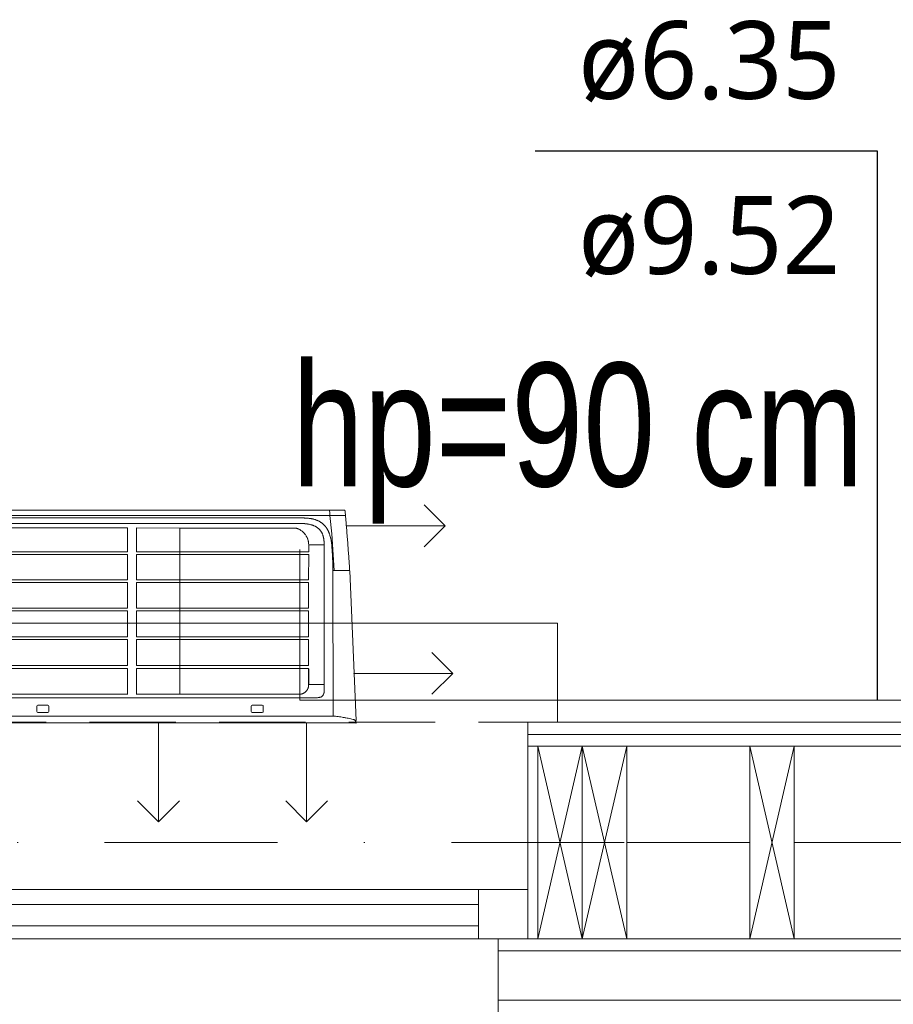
# Model space of a CAD drawing. Header units: inches. Extents: x 57112 to 98566, y -51777 to -16564.
# Tile 93 of 138: x 76750 to 76838, y -20761 to -20662. Entities that reach past the tile are written whole.
import ezdxf
from ezdxf.enums import TextEntityAlignment as Align

# ---------------------------------------------------------------- set-up
doc = ezdxf.new("R2010")
doc.units = ezdxf.units.IN
doc.header["$MEASUREMENT"] = 0
doc.linetypes.add('DASHDOT', pattern=[1, 0.5, -0.25, 0, -0.25])
doc.linetypes.add('HIDDEN', pattern=[0.375, 0.25, -0.125])
doc.layers.get('0').update_dxf_attribs({"color": 251, "lineweight": 0})
for name, color, linetype, lineweight in [('DVM_INDOOR', 7, 'Continuous', 0), ('DVM_PIPE', 3, 'Continuous', 0), ('DVM_UNIT_BP', 7, 'Continuous', 0), ('DVM_UNIT_DP', 4, 'Continuous', 0), ('DVM_UNIT_LP', 3, 'Continuous', 0), ('p-- ocieplenie-w.zew', 251, 'Continuous', 0), ('p--konst-słupy', 251, 'Continuous', 0), ('p--ocieplenie w.wew.', 251, 'Continuous', 0), ('p--okna', 251, 'Continuous', 0), ('p--opis okna', 251, 'Continuous', 0), ('p--osie konstr', 250, 'DASHDOT', 15), ('p--płyta GK', 251, 'Continuous', 0), ('p--ściana szkielet', 251, 'Continuous', 0)]:
    doc.layers.add(name, color=color, linetype=linetype, lineweight=lineweight)
doc.layers.add('DVM_LEGEND', color=7, linetype='Continuous')
doc.styles.add('1-100', font='arial.ttf', dxfattribs={"width": 0.75, "height": 18})
doc.styles.add('DVM_DEFAULT', font='malgun.ttf')
doc.linetypes.add('BATTING', pattern='A,0.0001,-0.1,[134,ltypeshp.shx,S=0.1,R=0,X=-0.1,Y=0],-0.2,[134,ltypeshp.shx,S=0.1,R=180,X=0.1,Y=0],-0.1', length=0.4001)

# ---------------------------------------------------------------- blocks, each defined once
blk = doc.blocks.new('DVM_DP_VEC')
at = {"layer": 'DVM_UNIT_DP', "color": 0}
blk.add_line((0, 0), (100, 0), dxfattribs=at)
blk.add_lwpolyline([(78.79, 21.21), (100, 0), (78.79, -21.21)], dxfattribs=at)
blk.add_point((0, 0), dxfattribs=at)
blk = doc.blocks.new('DVM_LP_VEC')
at = {"layer": 'DVM_UNIT_LP', "color": 0}
blk.add_line((0, 0), (100, 0), dxfattribs=at)
blk.add_lwpolyline([(78.79, 21.21), (100, 0), (78.79, -21.21)], dxfattribs=at)
blk.add_point((0, 0), dxfattribs=at)
blk = doc.blocks.new('RAC_ID_WM_AIRISE_WF_820X299X215_WF_T_BL')
at = {"layer": 'DVM_INDOOR', "color": 0}
for p, q in [((-408.99, 0), (408.99, 0)), ((-386.68, -6.99), (386.68, -6.99)), ((386.66, -154.1), (386.68, -6.99)), ((410.01, -2.58), (403.6, -153.84)), ((86.89, -11.7), (86.89, -16.93)), ((87.89, -10.7), (98.12, -10.7)), ((98.12, -17.93), (87.89, -17.93)), ((99.12, -11.7), (99.12, -16.93)), ((303.9, -11.7), (303.9, -16.93)), ((304.9, -10.7), (315.13, -10.7)), ((315.13, -17.93), (304.9, -17.93)), ((316.13, -11.7), (316.13, -16.93)), ((-367.29, -25.3), (367.29, -25.3)), ((178.75, -29.12), (61.86, -29.06)), ((178.75, -28.85), (178.75, -55.21)), ((187.68, -55.21), (187.68, -28.86)), ((354.5, -29.21), (187.68, -29.12)), ((231.48, -29.15), (231.47, -197.37)), ((354.5, -29.21), (231.48, -29.21)), ((362.04, -55.21), (362.04, -38.77)), ((377.73, -38.77), (362.05, -38.81)), ((377.73, -38.77), (377.73, -180.19)), ((61.86, -55.21), (178.75, -55.21)), ((61.86, -57.98), (178.75, -57.98)), ((178.75, -57.98), (178.75, -84.46)), ((187.68, -55.21), (362.04, -55.21)), ((187.68, -84.46), (187.68, -57.98)), ((187.68, -57.98), (362.04, -57.98)), ((362.04, -84.46), (362.04, -57.98)), ((61.86, -84.46), (178.75, -84.46)), ((61.86, -87.23), (178.75, -87.23)), ((178.75, -87.23), (178.75, -113.49)), ((187.68, -84.46), (362.04, -84.46)), ((187.68, -113.49), (187.68, -87.23)), ((187.68, -87.23), (362.04, -87.23)), ((362.04, -113.49), (362.04, -87.23)), ((61.86, -113.49), (178.75, -113.49)), ((61.86, -116.25), (178.75, -116.25)), ((178.75, -116.25), (178.75, -142.18)), ((187.68, -113.49), (362.04, -113.49)), ((187.68, -142.18), (187.68, -116.25)), ((187.68, -116.25), (362.04, -116.25)), ((362.04, -142.18), (362.04, -116.25)), ((61.86, -142.18), (178.75, -142.18)), ((61.86, -144.94), (178.75, -144.94)), ((178.75, -144.94), (178.76, -170.4)), ((187.68, -142.18), (362.04, -142.18)), ((187.68, -170.4), (187.68, -144.94)), ((187.68, -144.94), (362.04, -144.94)), ((362.05, -170.4), (362.04, -144.94)), ((385.51, -191.33), (387.69, -154.4)), ((400.12, -154.1), (386.66, -154.1)), ((403.24, -154.4), (386.67, -154.4)), ((403.32, -154.12), (400.83, -154.13)), ((403.54, -154.72), (403.54, -154.72)), ((61.86, -170.4), (178.76, -170.4)), ((61.86, -173.15), (178.76, -173.15)), ((178.76, -173.15), (178.76, -197.41)), ((187.68, -170.4), (362.05, -170.4)), ((187.68, -197.4), (187.68, -173.15)), ((187.68, -173.15), (362.05, -173.15)), ((362.05, -180.17), (362.05, -173.15)), ((377.73, -180.19), (362.05, -180.17)), ((178.76, -197.41), (61.86, -197.5)), ((347.93, -197.27), (187.68, -197.4)), ((231.47, -197.27), (347.32, -197.27)), ((383.63, -210.08), (385.51, -191.33)), ((383.19, -215.48), (-383.2, -215.48)), ((344.36, -210.08), (-46.19, -210.08)), ((344.36, -210.08), (399.34, -210.08)), ((383.2, -214.37), (383.19, -215.48)), ((383.19, -215.48), (397.5, -215.48))]:
    blk.add_line(p, q, dxfattribs=at)
for centre, start, end in [((87.89, -11.7), 90, 179.99991), ((87.89, -16.93), 180.00393, 270), ((98.12, -11.7), 0.00009, 90), ((98.12, -16.93), 270, 359.99607), ((304.9, -11.7), 90, 179.99991), ((304.9, -16.93), 180.00393, 270), ((315.13, -11.7), 0.00009, 90), ((315.13, -16.93), 270, 359.99607)]:
    blk.add_arc(centre, 1, start, end, dxfattribs=at)
for start_param, end_param in [(5.169356, 6.282203), (6.282209, 6.603456)]:
    blk.add_ellipse((403.3, -153.82), major_axis=(0.278, -0.113), ratio=1, start_param=start_param, end_param=end_param, dxfattribs=at)
for points, knots in [([(407.01, -3.58), (405.4, -3.97), (403.77, -4.34), (401.3, -4.86), (400.47, -5.02), (399.21, -5.26), (398.58, -5.37), (397.95, -5.49), (397.52, -5.56), (397.31, -5.6), (395.4, -5.92), (393.69, -6.17), (390.23, -6.63), (388.49, -6.82), (386.68, -6.99)], [0, 0, 0, 0, 0.25, 0.25, 0.375, 0.375, 0.4375, 0.46875, 0.46875, 0.5, 0.5, 0.75, 0.75, 1, 1, 1, 1]), ([(409.16, -2.58), (409.03, -2.68), (408.89, -2.78), (408.58, -2.98), (408.41, -3.07), (408.19, -3.17), (408.14, -3.19), (408.05, -3.23), (408, -3.25), (407.85, -3.31), (407.75, -3.35), (407.45, -3.46), (407.23, -3.52), (407.01, -3.58)], [0, 0, 0, 0, 0.25, 0.25, 0.5, 0.5, 0.5625, 0.5625, 0.625, 0.625, 0.75, 0.75, 1, 1, 1, 1]), ([(409.38, -0.97), (409.43, -1.1), (409.47, -1.24), (409.5, -1.51), (409.5, -1.64), (409.48, -1.8), (409.48, -1.81), (409.47, -1.85), (409.46, -1.9), (409.45, -1.95), (409.42, -2.05), (409.37, -2.18), (409.31, -2.31), (409.24, -2.44), (409.2, -2.51), (409.16, -2.57)], [0, 0, 0, 0, 0.25, 0.25, 0.5, 0.5, 0.53125, 0.53125, 0.5625, 0.625, 0.625, 0.75, 0.875, 0.875, 1, 1, 1, 1]), ([(362.05, -38.77), (362.05, -38.7), (362.04, -38.63), (362.04, -38.49), (362.04, -38.42), (362.03, -38.22), (362.02, -38.08), (361.99, -37.67), (361.96, -37.4), (361.87, -36.86), (361.82, -36.59), (361.72, -36.18), (361.69, -36.05), (361.63, -35.85), (361.62, -35.78), (361.58, -35.65), (361.47, -35.32), (361.35, -35), (361.14, -34.5), (361.02, -34.25), (360.76, -33.77), (360.62, -33.53), (360.44, -33.24), (360.4, -33.19), (360.32, -33.07), (360.28, -33.02), (360.16, -32.85), (360.08, -32.74), (359.82, -32.41), (359.64, -32.21), (359.36, -31.91), (359.26, -31.81), (359.07, -31.62), (358.97, -31.53), (358.66, -31.26), (358.45, -31.09), (358.17, -30.88), (358.11, -30.84), (358, -30.76), (357.83, -30.64), (357.66, -30.53), (357.31, -30.32), (357.07, -30.18), (356.58, -29.93), (356.33, -29.82), (355.82, -29.61), (355.56, -29.52), (355.23, -29.41), (355.17, -29.39), (355.04, -29.35), (354.84, -29.3), (354.64, -29.25), (354.5, -29.21)], [0, 0, 0, 0, 0.015625, 0.015625, 0.03125, 0.03125, 0.0625, 0.0625, 0.125, 0.125, 0.1875, 0.1875, 0.21875, 0.21875, 0.234375, 0.234375, 0.25, 0.3125, 0.3125, 0.375, 0.375, 0.4375, 0.4375, 0.453125, 0.453125, 0.46875, 0.46875, 0.5, 0.5, 0.5625, 0.5625, 0.59375, 0.59375, 0.625, 0.625, 0.6875, 0.6875, 0.703125, 0.703125, 0.71875, 0.75, 0.75, 0.8125, 0.8125, 0.875, 0.875, 0.9375, 0.9375, 0.953125, 0.953125, 0.96875, 1, 1, 1, 1]), ([(367.29, -25.3), (367.92, -25.3), (368.54, -25.32), (369.33, -25.38), (369.48, -25.4), (369.8, -25.42), (369.95, -25.44), (370.42, -25.49), (370.73, -25.53), (371.35, -25.61), (371.66, -25.66), (372.28, -25.76), (372.59, -25.81), (373.21, -25.93), (373.52, -25.99), (373.98, -26.08), (374.13, -26.11), (374.36, -26.16), (374.44, -26.18), (374.55, -26.2), (374.59, -26.21), (374.65, -26.22), (374.67, -26.23), (374.7, -26.23), (374.71, -26.24), (374.72, -26.24), (374.73, -26.24), (374.73, -26.24), (374.74, -26.24), (374.74, -26.24), (374.74, -26.24), (374.74, -26.24), (374.74, -26.24), (374.74, -26.25), (374.74, -26.25), (374.74, -26.25), (374.74, -26.25), (374.74, -26.25)], [0, 0, 0, 0, 0.25, 0.25, 0.3125, 0.3125, 0.375, 0.375, 0.5, 0.5, 0.625, 0.625, 0.75, 0.75, 0.875, 0.875, 0.9375, 0.9375, 0.96875, 0.96875, 0.984375, 0.984375, 0.992188, 0.992188, 0.996094, 0.996094, 0.998047, 0.998047, 0.999023, 0.999023, 0.999512, 0.999512, 0.999756, 0.999756, 0.999878, 0.999878, 1, 1, 1, 1]), ([(376.91, -28.68), (376.74, -28.38), (376.37, -27.78), (375.8, -27.12), (375.28, -26.65), (374.97, -26.4), (374.8, -26.27), (374.76, -26.25)], [0, 0, 0, 0, 0.319405, 0.638853, 0.798578, 0.958302, 1, 1, 1, 1]), ([(376.87, -28.69), (376.86, -28.67), (376.85, -28.65), (376.83, -28.61), (376.79, -28.56), (376.76, -28.5), (376.7, -28.39), (376.65, -28.32), (376.61, -28.24)], [0, 0, 0, 0, 0.125, 0.125, 0.25, 0.5, 0.5, 1, 1, 1, 1]), ([(376.91, -28.68), (376.9, -28.68), (376.9, -28.68), (376.89, -28.68), (376.88, -28.69), (376.87, -28.69)], [0, 0, 0, 0, 0.041419, 0.041419, 1, 1, 1, 1]), ([(376.91, -28.68), (376.91, -28.7), (376.93, -28.72), (376.95, -28.76), (376.96, -28.79), (376.98, -28.83), (377, -28.87), (377.02, -28.91), (377.04, -28.94), (377.06, -28.98), (377.07, -29.02), (377.09, -29.06), (377.11, -29.09), (377.12, -29.13), (377.14, -29.17), (377.16, -29.21), (377.17, -29.24), (377.19, -29.28), (377.21, -29.32), (377.22, -29.36), (377.24, -29.4), (377.25, -29.43), (377.27, -29.47), (377.28, -29.51), (377.29, -29.55), (377.31, -29.59), (377.32, -29.63), (377.34, -29.67), (377.35, -29.7), (377.36, -29.74), (377.38, -29.78), (377.39, -29.82), (377.43, -29.95), (377.49, -30.17), (377.57, -30.48), (377.63, -30.79), (377.68, -31.11), (377.71, -31.43), (377.72, -31.67), (377.72, -31.84), (377.73, -31.92), (377.73, -31.99), (377.73, -32.05), (377.73, -32.12), (377.73, -32.2), (377.73, -32.29), (377.73, -32.41), (377.73, -32.54), (377.73, -32.68), (377.73, -32.84), (377.73, -33.04), (377.73, -33.34), (377.73, -33.75), (377.73, -34.31), (377.73, -35.02), (377.73, -35.82), (377.73, -36.72), (377.73, -37.72), (377.73, -38.41), (377.73, -38.77)], [0, 0, 0, 0, 0.004055, 0.008107, 0.012157, 0.016204, 0.020248, 0.02429, 0.02833, 0.032368, 0.036405, 0.040439, 0.044472, 0.048503, 0.052533, 0.056562, 0.06059, 0.064617, 0.068643, 0.072669, 0.076694, 0.080718, 0.084743, 0.088767, 0.092792, 0.096817, 0.100842, 0.104867, 0.108893, 0.11292, 0.116948, 0.120977, 0.125007, 0.156305, 0.187523, 0.218729, 0.249989, 0.28128, 0.312486, 0.321346, 0.330347, 0.3363, 0.342253, 0.348206, 0.357133, 0.366061, 0.374989, 0.390617, 0.406245, 0.414217, 0.437497, 0.467059, 0.499997, 0.560279, 0.629782, 0.708506, 0.79645, 0.893615, 1, 1, 1, 1]), ([(362.05, -54.79), (362.05, -52.13), (362.05, -49.46), (362.05, -45.47), (362.05, -44.14), (362.05, -42.14), (362.05, -41.47), (362.05, -40.48), (362.05, -40.14), (362.05, -39.64), (362.05, -39.48), (362.05, -39.14), (362.05, -38.98), (362.05, -38.81)], [0, 0, 0, 0, 0.5, 0.5, 0.75, 0.75, 0.875, 0.875, 0.9375, 0.9375, 0.96875, 0.96875, 1, 1, 1, 1]), ([(385.33, -180.58), (385.36, -180.31), (385.4, -179.78), (385.47, -178.98), (385.53, -178.18), (385.57, -177.65), (385.64, -176.85), (385.68, -176.32), (385.76, -175.25), (385.79, -174.72), (385.87, -173.65), (385.9, -173.11), (385.97, -172.04), (386.01, -171.51), (386.07, -170.44), (386.1, -169.9), (386.16, -168.83), (386.19, -168.29), (386.25, -167.21), (386.27, -166.68), (386.32, -165.6), (386.34, -165.06), (386.39, -163.98), (386.41, -163.44), (386.45, -162.36), (386.47, -161.82), (386.51, -160.74), (386.53, -160.2), (386.56, -159.12), (386.57, -158.58), (386.61, -156.95), (386.63, -155.87), (386.66, -154.78), (386.66, -154.66), (386.67, -154.53), (386.67, -154.4)], [0, 0, 0, 0, 0.03125, 0.0625, 0.09375, 0.125, 0.125, 0.1875, 0.1875, 0.25, 0.25, 0.3125, 0.3125, 0.375, 0.375, 0.4375, 0.4375, 0.5, 0.5, 0.5625, 0.5625, 0.625, 0.625, 0.6875, 0.6875, 0.75, 0.75, 0.8125, 0.8125, 0.875, 0.875, 1, 1, 1, 1.014608, 1.014608, 1.014608, 1.014608]), ([(399.36, -209.83), (399.4, -209.3), (399.5, -208.17), (399.7, -205.82), (400.05, -201.53), (400.55, -195.37), (401.13, -188.09), (401.67, -181.03), (402.18, -174.16), (402.67, -167.46), (403.12, -161), (403.4, -156.78), (403.54, -154.72)], [0, 0, 0, 0, 0.027212, 0.058793, 0.121955, 0.24828, 0.374605, 0.50093, 0.627254, 0.753579, 0.879904, 1, 1, 1, 1]), ([(400.82, -154.13), (400.79, -154.13), (400.76, -154.13), (400.71, -154.13), (400.68, -154.13), (400.64, -154.13), (400.57, -154.13), (400.49, -154.13), (400.43, -154.12), (400.38, -154.12), (400.27, -154.11), (400.18, -154.1), (400.12, -154.1)], [0, 0, 0, 0, 0.105062, 0.168986, 0.200948, 0.23291, 0.360758, 0.488607, 0.552531, 0.616455, 0.744303, 1, 1, 1, 1]), ([(403.24, -154.4), (403.28, -154.4), (403.32, -154.41), (403.39, -154.44), (403.42, -154.46), (403.48, -154.51), (403.5, -154.55), (403.53, -154.62), (403.54, -154.66), (403.54, -154.7)], [0, 0, 0, 0, 0.25, 0.25, 0.5, 0.5, 0.75, 0.75, 1, 1, 1, 1]), ([(349.66, -197.02), (349.89, -196.95), (350.12, -196.88), (350.57, -196.72), (350.79, -196.63), (351.24, -196.46), (351.46, -196.36), (351.73, -196.24), (351.79, -196.22), (351.9, -196.17), (352.06, -196.09), (352.22, -196.01), (352.76, -195.75), (353.18, -195.52), (353.98, -195.03), (354.38, -194.77), (355.14, -194.23), (355.51, -193.94), (356.05, -193.48), (356.22, -193.33), (356.44, -193.13), (356.48, -193.09), (356.57, -193.01), (356.61, -192.96), (356.74, -192.84), (356.82, -192.76), (357.24, -192.34), (357.55, -192), (358.01, -191.47), (358.15, -191.28), (358.44, -190.92), (358.58, -190.73), (358.99, -190.16), (359.24, -189.77), (359.6, -189.18), (359.78, -188.88), (359.94, -188.57), (360.05, -188.37), (360.1, -188.26), (360.36, -187.75), (360.55, -187.32), (360.81, -186.68), (360.89, -186.47), (361.01, -186.14), (361.05, -186.04), (361.12, -185.82), (361.16, -185.71), (361.33, -185.16), (361.45, -184.72), (361.61, -184.05), (361.66, -183.82), (361.73, -183.48), (361.75, -183.37), (361.79, -183.14), (361.81, -183.03), (361.97, -182.01), (362.04, -181.09), (362.05, -180.17)], [0, 0, 0, 0, 0.03125, 0.03125, 0.0625, 0.0625, 0.09375, 0.09375, 0.101562, 0.101562, 0.109375, 0.125, 0.125, 0.1875, 0.1875, 0.25, 0.25, 0.3125, 0.3125, 0.34375, 0.34375, 0.351562, 0.351562, 0.359375, 0.359375, 0.375, 0.375, 0.4375, 0.4375, 0.46875, 0.46875, 0.5, 0.5, 0.5625, 0.5625, 0.59375, 0.609375, 0.609375, 0.625, 0.625, 0.6875, 0.6875, 0.71875, 0.71875, 0.734375, 0.734375, 0.75, 0.75, 0.8125, 0.8125, 0.84375, 0.84375, 0.859375, 0.859375, 0.875, 0.875, 1, 1, 1, 1]), ([(377.73, -180.19), (377.73, -180.26), (377.73, -180.4), (377.73, -180.6), (377.73, -180.78), (377.72, -180.95), (377.72, -181.09), (377.72, -181.3), (377.72, -181.58), (377.71, -181.93), (377.69, -182.4), (377.66, -182.98), (377.62, -183.67), (377.55, -184.49), (377.44, -185.42), (377.28, -186.47), (377.09, -187.47), (376.88, -188.41), (376.64, -189.29), (376.38, -190.1), (376.09, -190.88), (375.77, -191.63), (375.42, -192.37), (375.02, -193.11), (374.57, -193.83), (374.09, -194.52), (373.57, -195.18), (372.97, -195.85), (372.26, -196.54), (371.44, -197.23), (370.57, -197.86), (369.72, -198.39), (368.91, -198.83), (368.15, -199.2), (367.35, -199.55), (366.52, -199.88), (365.62, -200.19), (364.65, -200.48), (363.6, -200.76), (362.51, -201), (361.7, -201.16), (361.19, -201.24), (361, -201.28), (360.8, -201.31), (360.6, -201.34), (360.4, -201.37), (360.2, -201.4), (360, -201.43), (359.79, -201.46), (359.59, -201.48), (359.38, -201.51), (359.17, -201.53), (358.96, -201.56), (358.75, -201.58), (358.54, -201.61), (358.32, -201.63), (358.11, -201.65), (357.89, -201.67), (357.67, -201.69), (357.45, -201.71), (357.23, -201.73), (357.09, -201.74), (357.01, -201.74)], [0, 0, 0, 0, 0.006458, 0.012417, 0.017875, 0.022834, 0.027293, 0.031253, 0.041728, 0.052145, 0.062505, 0.08377, 0.104603, 0.125012, 0.157772, 0.1895, 0.220234, 0.250014, 0.276268, 0.301853, 0.326809, 0.351182, 0.375018, 0.400748, 0.426035, 0.450954, 0.475583, 0.500005, 0.53121, 0.562496, 0.5934, 0.624979, 0.64888, 0.673282, 0.698235, 0.723788, 0.749985, 0.779733, 0.810453, 0.842191, 0.874989, 0.880592, 0.886229, 0.891899, 0.897605, 0.903344, 0.909119, 0.914928, 0.920772, 0.926652, 0.932567, 0.938517, 0.944503, 0.950524, 0.956582, 0.962675, 0.968805, 0.974971, 0.981173, 0.987412, 0.993688, 1, 1, 1, 1]), ([(362.43, -207.05), (362.85, -207), (363.26, -206.95), (363.79, -206.88), (363.89, -206.87), (364.1, -206.84), (364.2, -206.82), (364.51, -206.77), (364.72, -206.74), (365.13, -206.67), (365.34, -206.63), (365.75, -206.54), (365.95, -206.5), (366.56, -206.36), (366.96, -206.25), (367.75, -206.02), (368.15, -205.9), (368.93, -205.64), (369.32, -205.5), (369.9, -205.28), (370.1, -205.2), (370.48, -205.05), (370.67, -204.97), (370.96, -204.85), (371.05, -204.8), (371.24, -204.72), (371.33, -204.68), (371.62, -204.55), (371.8, -204.46), (372.36, -204.18), (372.72, -203.99), (373.43, -203.59), (373.78, -203.38), (374.29, -203.05), (374.46, -202.94), (374.79, -202.71), (374.96, -202.59), (375.45, -202.24), (375.77, -201.99), (376.39, -201.48), (376.7, -201.22), (377.14, -200.81), (377.29, -200.67), (377.47, -200.49), (377.51, -200.45), (377.58, -200.38), (377.69, -200.27), (377.79, -200.16), (378, -199.95), (378.14, -199.8), (378.41, -199.5), (378.54, -199.35), (378.93, -198.9), (379.17, -198.59), (379.53, -198.11), (379.65, -197.95), (379.88, -197.63), (379.99, -197.47), (380.32, -196.98), (380.53, -196.65), (380.84, -196.14), (381.03, -195.81), (381.23, -195.46), (381.41, -195.12), (381.5, -194.94), (381.68, -194.59), (381.77, -194.42), (381.94, -194.06), (382.03, -193.88), (382.2, -193.53), (382.28, -193.34), (382.4, -193.07), (382.43, -192.98), (382.51, -192.8), (382.55, -192.71), (382.66, -192.43), (382.73, -192.25), (382.87, -191.88), (382.94, -191.7), (383.08, -191.33), (383.14, -191.14), (383.34, -190.58), (383.46, -190.21), (383.81, -189.09), (384.03, -188.33), (384.26, -187.38), (384.3, -187.19), (384.39, -186.81), (384.43, -186.62), (384.55, -186.04), (384.63, -185.66), (384.73, -185.08), (384.77, -184.88), (384.84, -184.49), (384.87, -184.3), (384.96, -183.72), (385.02, -183.33), (385.1, -182.74), (385.12, -182.54), (385.17, -182.15), (385.19, -181.95), (385.26, -181.36), (385.3, -180.97), (385.33, -180.58)], [0, 0, 0, 0, 0.03125, 0.03125, 0.039063, 0.039063, 0.046875, 0.046875, 0.0625, 0.0625, 0.078125, 0.078125, 0.09375, 0.09375, 0.125, 0.125, 0.15625, 0.15625, 0.1875, 0.1875, 0.203125, 0.203125, 0.21875, 0.21875, 0.226563, 0.226563, 0.234375, 0.234375, 0.25, 0.25, 0.28125, 0.28125, 0.3125, 0.3125, 0.328125, 0.328125, 0.34375, 0.34375, 0.375, 0.375, 0.40625, 0.40625, 0.421875, 0.421875, 0.425781, 0.425781, 0.429688, 0.4375, 0.4375, 0.453125, 0.453125, 0.46875, 0.46875, 0.5, 0.5, 0.515625, 0.515625, 0.53125, 0.53125, 0.5625, 0.5625, 0.578125, 0.59375, 0.59375, 0.609375, 0.609375, 0.625, 0.625, 0.640625, 0.640625, 0.65625, 0.65625, 0.664063, 0.664063, 0.671875, 0.671875, 0.6875, 0.6875, 0.703125, 0.703125, 0.71875, 0.71875, 0.75, 0.75, 0.8125, 0.8125, 0.828125, 0.828125, 0.84375, 0.84375, 0.875, 0.875, 0.890625, 0.890625, 0.90625, 0.90625, 0.9375, 0.9375, 0.953125, 0.953125, 0.96875, 0.96875, 1, 1, 1, 1]), ([(347.93, -197.27), (348.01, -197.27), (348.08, -197.27), (348.23, -197.26), (348.3, -197.26), (348.44, -197.25), (348.52, -197.24), (348.66, -197.23), (348.73, -197.22), (348.95, -197.18), (349.1, -197.16), (349.31, -197.11), (349.38, -197.1), (349.52, -197.06), (349.59, -197.04), (349.66, -197.02)], [0, 0, 0, 0, 0.125, 0.125, 0.25, 0.25, 0.375, 0.375, 0.5, 0.5, 0.75, 0.75, 0.875, 0.875, 1, 1, 1, 1]), ([(357.01, -201.74), (356.98, -201.75), (356.9, -201.75), (356.79, -201.76), (356.68, -201.77), (356.57, -201.78), (356.46, -201.78), (356.35, -201.79), (356.24, -201.8), (356.12, -201.81), (356.01, -201.81), (355.9, -201.82), (355.78, -201.82), (355.67, -201.83), (355.56, -201.84), (355.44, -201.84), (355.33, -201.85), (355.21, -201.85), (355.1, -201.86), (354.98, -201.86), (354.87, -201.87), (354.75, -201.87), (354.64, -201.88), (354.52, -201.88), (354.4, -201.89), (354.28, -201.89), (354.17, -201.89), (354.05, -201.9), (353.93, -201.9), (353.81, -201.9), (353.58, -201.91), (353.22, -201.91), (352.86, -201.92), (352.61, -201.92), (352.48, -201.92), (352.37, -201.92), (352.26, -201.92), (352.18, -201.92), (352.1, -201.92), (352, -201.92), (351.83, -201.92), (351.56, -201.92), (351.21, -201.92), (350.8, -201.92), (350.18, -201.92), (348.94, -201.92), (346.73, -201.92), (344.86, -201.92), (343.72, -201.92)], [0, 0, 0, 0, 0.008302, 0.016626, 0.024972, 0.033341, 0.041733, 0.050147, 0.058584, 0.067044, 0.075526, 0.084032, 0.09256, 0.101111, 0.109684, 0.118281, 0.126901, 0.135543, 0.144209, 0.152898, 0.16161, 0.170345, 0.179103, 0.187884, 0.196689, 0.205516, 0.214367, 0.223242, 0.23214, 0.241061, 0.250005, 0.285485, 0.321432, 0.331992, 0.341584, 0.350206, 0.357859, 0.364542, 0.370257, 0.375002, 0.387035, 0.407869, 0.437503, 0.465953, 0.500003, 0.57788, 0.744546, 1, 1, 1, 1]), ([(344.36, -207.62), (344.74, -207.62), (345.12, -207.62), (345.87, -207.62), (346.25, -207.62), (347, -207.62), (347.38, -207.62), (347.94, -207.62), (348.13, -207.62), (348.51, -207.61), (348.69, -207.61), (349.26, -207.61), (349.64, -207.6), (350.39, -207.59), (350.77, -207.59), (351.52, -207.58), (351.9, -207.58), (352.46, -207.57), (352.65, -207.56), (353.03, -207.56), (353.21, -207.55), (354.16, -207.53), (354.91, -207.51), (356.04, -207.47), (356.41, -207.45), (357.17, -207.42), (357.54, -207.4), (358.29, -207.36), (358.67, -207.34), (359.42, -207.29), (359.8, -207.27), (360.55, -207.22), (360.93, -207.19), (361.68, -207.12), (362.05, -207.09), (362.43, -207.05)], [0, 0, 0, 0, 0.0625, 0.0625, 0.125, 0.125, 0.1875, 0.1875, 0.21875, 0.21875, 0.25, 0.25, 0.3125, 0.3125, 0.375, 0.375, 0.4375, 0.4375, 0.46875, 0.46875, 0.5, 0.5, 0.625, 0.625, 0.6875, 0.6875, 0.75, 0.75, 0.8125, 0.8125, 0.875, 0.875, 0.9375, 0.9375, 1, 1, 1, 1]), ([(397.5, -215.48), (397.59, -215.48), (397.68, -215.47), (397.86, -215.43), (397.95, -215.41), (398.13, -215.34), (398.21, -215.3), (398.37, -215.2), (398.44, -215.14), (398.58, -215.02), (398.64, -214.95), (398.75, -214.8), (398.8, -214.72), (398.88, -214.56), (398.92, -214.47), (398.97, -214.29), (398.98, -214.2), (398.99, -214.11)], [0, 0, 0, 0, 0.125, 0.125, 0.25, 0.25, 0.375, 0.375, 0.5, 0.5, 0.625, 0.625, 0.75, 0.75, 0.875, 0.875, 1, 1, 1, 1])]:
    blk.add_open_spline(points, degree=3, knots=knots, dxfattribs=at)
for points, degree in [([(410.01, -2.58), (408.99, 0)], 1), ([(376.61, -28.24), (376.61, -28.24), (376.61, -28.24), (376.61, -28.24)], 3), ([(403.32, -154.12), (403.32, -154.12)], 1), ([(403.54, -154.72), (403.54, -154.71), (403.54, -154.7), (403.54, -154.7)], 3), ([(347.32, -197.27), (347.52, -197.27), (347.73, -197.27), (347.93, -197.27)], 3), ([(-46.19, -207.62), (83.99, -207.62), (214.18, -207.62), (344.36, -207.62)], 3), ([(0, -201.92), (343.72, -201.92)], 1), ([(383.63, -210.08), (383.49, -211.51), (383.34, -212.94), (383.2, -214.37)], 3), ([(398.99, -214.11), (399.08, -213.03), (399.18, -211.96), (399.36, -209.83)], 3)]:
    blk.add_open_spline(points, degree=degree, dxfattribs=at)
at = {"layer": 'DVM_UNIT_BP'}
blk.add_point((410.01, 0), dxfattribs=at)
at = {"layer": 'DVM_UNIT_DP', "rotation": 90}
blk.add_blockref('DVM_DP_VEC', (210.01, 0), dxfattribs=at)
at = {"layer": 'DVM_UNIT_DP'}
blk.add_blockref('DVM_DP_VEC', (408, -50.18), dxfattribs=at)
at = {"layer": 'DVM_UNIT_LP', "rotation": 90}
blk.add_blockref('DVM_LP_VEC', (360.01, 0), dxfattribs=at)
at = {"layer": 'DVM_UNIT_LP'}
blk.add_blockref('DVM_LP_VEC', (400.22, -199.47), dxfattribs=at)
blk = doc.blocks.new('okno-110-33.15')
for p, q in [((107, 21.952), (107, 33.15)), ((105, 21.952), (5, 21.952)), ((110, 21.952), (105, 21.952)), ((105, 21.952), (105, 16.952)), ((110, 0), (110, 21.952)), ((110, 16.952), (110, 21.952)), ((5, 20.61), (105, 20.61)), ((5, 18.452), (105, 18.452)), ((5, 16.952), (105, 16.952)), ((105, 16.952), (110, 16.952)), ((110, 0), (113, 0)), ((113, 0), (113, -10))]:
    blk.add_line(p, q)
at = {"linetype": 'HIDDEN', "ltscale": 35}
blk.add_line((0, 0), (110, 0), dxfattribs=at)
at = {"linetype": 'Continuous', "ltscale": 35}
blk.add_line((-3, -10), (113, -10), dxfattribs=at)
blk = doc.blocks.new('ukł.słupów-1K')
for p, q in [((856.65, 0), (852.15, 19.5)), ((852.15, 0), (856.65, 19.5)), ((861.15, 0), (856.65, 19.5)), ((856.65, 0), (861.15, 19.5)), ((878.1, 0), (873.6, 19.5)), ((873.6, 0), (878.1, 19.5))]:
    blk.add_line(p, q)
at = {"ltscale": 35}
blk.add_lwpolyline([(852.15, 19.5), (852.15, 0)], dxfattribs=at)
for points in [[(852.15, 0), (852.15, 19.5), (856.65, 19.5), (856.65, 0)], [(856.65, 0), (856.65, 19.5), (861.15, 19.5), (861.15, 0)], [(873.6, 0), (873.6, 19.5), (878.1, 19.5), (878.1, 0)]]:
    blk.add_lwpolyline(points, close=True)

msp = doc.modelspace()

# ---------------------------------------------------------------- linework, layer by layer
at = {"layer": 'DVM_LEGEND', "color": 5}
for p, q in [((76802.197, -20674.983, 151.8), (76836.813, -20674.983, 151.8)), ((76836.813, -20674.983, 151.8), (76836.813, -20730.582, 151.8))]:
    msp.add_line(p, q, dxfattribs=at)
at = {"layer": 'DVM_PIPE', "elevation": 151.8}
msp.add_lwpolyline([(76887.244, -20730.582), (76778.387, -20730.582), (76778.387, -20715.338)], dxfattribs=at)
at = {"layer": 'p-- ocieplenie-w.zew', "linetype": 'BATTING', "ltscale": 3}
msp.add_line((76916.532, -20760.933, 151.8), (76798.458, -20760.933, 151.8), dxfattribs=at)
at = {"layer": 'p--ocieplenie w.wew.', "linetype": 'BATTING', "ltscale": 3}
for p, q in [((76811.458, -20744.983, 151.8), (76823.908, -20744.983, 151.8)), ((76828.408, -20744.983, 151.8), (76886.408, -20744.983, 151.8))]:
    msp.add_line(p, q, dxfattribs=at)
at = {"layer": 'p--osie konstr', "linetype": 'DASHDOT', "ltscale": 35}
msp.add_line((76951.608, -20744.983, 151.8), (76572.108, -20744.983, 151.8), dxfattribs=at)
at = {"layer": 'p--płyta GK', "ltscale": 35}
for p, q in [((76888.458, -20732.783, 151.8), (76801.458, -20732.783, 151.8)), ((76889.708, -20734.033, 151.8), (76801.458, -20734.033, 151.8))]:
    msp.add_line(p, q, dxfattribs=at)
at = {"layer": 'p--ściana szkielet', "ltscale": 35}
for p, q in [((76910.408, -20735.233, 151.8), (76801.458, -20735.233, 151.8)), ((76910.408, -20754.733, 151.8), (76798.458, -20754.733, 151.8)), ((76911.608, -20755.933, 151.8), (76798.458, -20755.933, 151.8))]:
    msp.add_line(p, q, dxfattribs=at)
at = {"layer": 'p--ściana szkielet', "ltscale": 35, "elevation": 151.8}
msp.add_lwpolyline([(76801.458, -20732.783), (76801.458, -20754.733), (76798.458, -20754.733), (76798.458, -20765.933)], dxfattribs=at)

# ---------------------------------------------------------------- block references
at = {"layer": 'DVM_INDOOR', "color": 1, "xscale": -0.1000000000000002, "yscale": 0.1000000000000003, "zscale": 0.1000000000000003, "rotation": 180}
msp.add_blockref('RAC_ID_WM_AIRISE_WF_820X299X215_WF_T_BL', (76743.062, -20732.873, 151.8), dxfattribs=at)
at = {"layer": 'p--konst-słupy'}
msp.add_blockref('ukł.słupów-1K', (75950.308, -20754.733, 151.8), dxfattribs=at)
at = {"layer": 'p--okna', "linetype": 'Continuous', "xscale": -1, "rotation": 180}
msp.add_blockref('okno-110-33.15', (76691.458, -20732.783, 151.8), dxfattribs=at)

# ---------------------------------------------------------------- texts
at = {"layer": 'DVM_LEGEND', "color": 5, "style": 'DVM_DEFAULT'}
for s, p in [('ø6.35', (76819.811, -20665.786, 151.8)), ('ø9.52', (76819.811, -20683.502, 151.8))]:
    msp.add_text(s, height=7.874, dxfattribs=at).set_placement(p, align=Align.MIDDLE_CENTER)
at = {"layer": 'p--opis okna', "insert": (76835.44, -20712.701, 151.8), "char_height": 12.5, "width": 129.02421, "attachment_point": 9, "style": '1-100'}
msp.add_mtext('hp=90 cm', dxfattribs=at)

doc.saveas('drawing.dxf')
